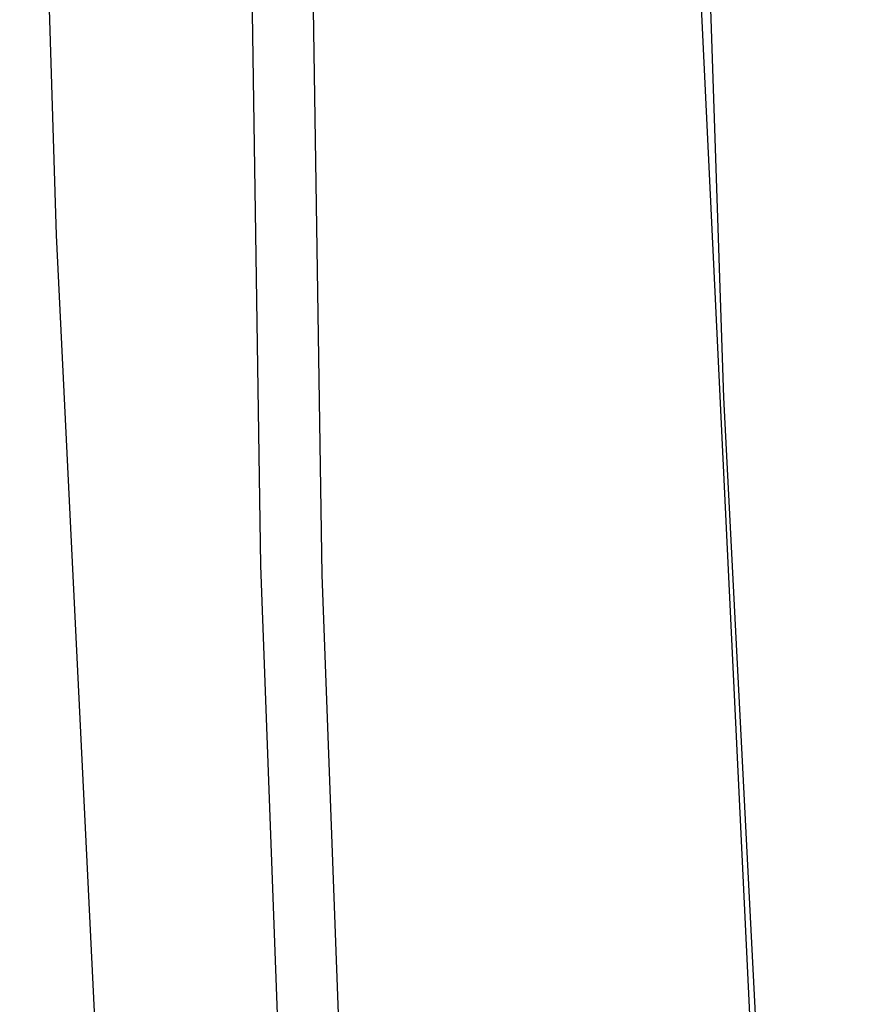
# Model space of a CAD drawing. Header units: millimetres. Extents: x -2637 to -1637, y 678 to 1678.
# Tile 156 of 256: x -2110 to -2101, y 1055 to 1066. Entities that reach past the tile are written whole.
import ezdxf

# ---------------------------------------------------------------- set-up
doc = ezdxf.new("R2010")
doc.units = ezdxf.units.MM
doc.layers.add('Make2D$B.SHOW mini', color=7, linetype='Continuous', true_color=0x000000)

msp = doc.modelspace()

# ---------------------------------------------------------------- linework, layer by layer
at = {"layer": 'Make2D$B.SHOW mini', "color": 18, "lineweight": -3, "true_color": 0x000000}
for points in [[(-2110.372, 1076.516), (-2109.968, 1063.464), (-2109.346, 1050.812), (-2107.532, 1026.693), (-2105.076, 1004.091), (-2102.245, 983.822)], [(-2101.707, 983.822), (-2104.285, 1006.048), (-2106.33, 1030.552), (-2107.125, 1044.518), (-2107.69, 1059.789), (-2107.942, 1076.516)], [(-2101.951, 1048.458), (-2102.843, 1067.087), (-2103.124, 1076.499)], [(-2103.042, 1076.516), (-2102.545, 1061.66), (-2101.87, 1048.511)], [(-2107.269, 1076.388), (-2107.013, 1059.687), (-2106.447, 1044.44), (-2105.65, 1030.496), (-2103.604, 1006.028), (-2101.025, 983.822)]]:
    msp.add_lwpolyline(points, dxfattribs=at)

doc.saveas('drawing.dxf')
